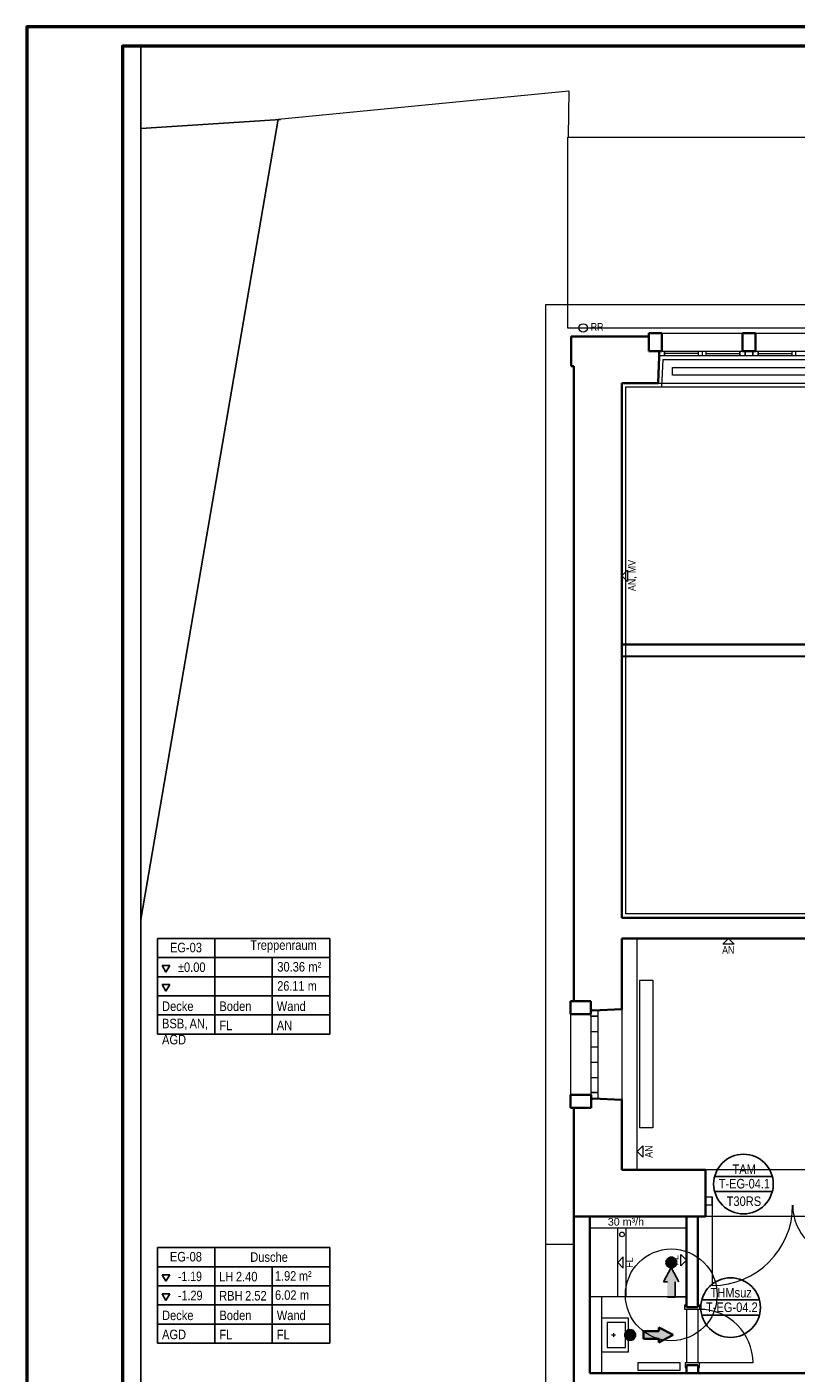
# Model space of a CAD drawing. Extents: x -357 to 533, y -64 to 530.
# Tile 8 of 135: x -357 to -156, y 178 to 530. Entities that reach past the tile are written whole.
import ezdxf
from ezdxf.lldxf.tags import DXFTag

# ---------------------------------------------------------------- set-up
doc = ezdxf.new("R2010")
doc.units = 0
doc.layers.get('0').update_dxf_attribs({"lineweight": 35})
for name, color, linetype, lineweight in [('5_EG-AUSBAU', 7, 'Continuous', 25), ('5_EG-BESTAND', 7, 'Continuous', 25), ('5_EG-HLSE', 7, 'Continuous', 25), ('5_EG-NEU', 7, 'Continuous', 25), ('5_EG-RAUM', 7, 'Continuous', 25), ('5_EG-TÜRSTEMPEL', 7, 'Continuous', 25), ('5_EG-WANDFLÄCHENMATERIAL', 7, 'Continuous', 25), ('PLAN_5-102A Grundriss EG', 7, 'Continuous', 25)]:
    doc.layers.add(name, color=color, linetype=linetype, lineweight=lineweight)
for name, color, linetype, lineweight, true_color in [('L_Abluft', 7, 'Continuous', 25, 0xffd600), ('L_Auslass', 7, 'Continuous', 35, 0xababab), ('L_Auslass-Shading', 7, 'Continuous', 35, 0xababab), ('L_Zuluft', 6, 'Continuous', 35, 0xff00ff), ('Rahmen', 7, 'Continuous', 35, 0x009900), ('X_Text', 2, 'Continuous', 35, 0xffff00)]:
    doc.layers.add(name, color=color, linetype=linetype, lineweight=lineweight, true_color=true_color)
doc.styles.get("Standard").update_dxf_attribs({"font": 'arial.ttf'})
tags = doc.linetypes.add('ALL_S14', pattern=[0.002, 0.001, -0.001]).pattern_tags.tags
tags[6:7] = [DXFTag(74, 4), DXFTag(75, 0), DXFTag(340, '0'), DXFTag(46, 1.0), DXFTag(50, 0.0), DXFTag(44, 0.0), DXFTag(45, 0.0)]
tags[4:5] = [DXFTag(74, 4), DXFTag(75, 0), DXFTag(340, '0'), DXFTag(46, 1.0), DXFTag(50, 0.0), DXFTag(44, 0.0), DXFTag(45, 0.0)]
tags = doc.linetypes.add('ALL_S17', pattern=[0.0005, 0, -0.0005]).pattern_tags.tags
tags[6:7] = [DXFTag(74, 4), DXFTag(75, 0), DXFTag(340, '0'), DXFTag(46, 1.0), DXFTag(50, 0.0), DXFTag(44, 0.0), DXFTag(45, 0.0)]
tags[4:5] = [DXFTag(74, 4), DXFTag(75, 0), DXFTag(340, '0'), DXFTag(46, 1.0), DXFTag(50, 0.0), DXFTag(44, 0.0), DXFTag(45, 0.0)]
tags = doc.linetypes.add('PUNKT2_S9', pattern=[0.0005, 0, -0.0005]).pattern_tags.tags
tags[6:7] = [DXFTag(74, 4), DXFTag(75, 0), DXFTag(340, '0'), DXFTag(46, 1.0), DXFTag(50, 0.0), DXFTag(44, 0.0), DXFTag(45, 0.0)]
tags[4:5] = [DXFTag(74, 4), DXFTag(75, 0), DXFTag(340, '0'), DXFTag(46, 1.0), DXFTag(50, 0.0), DXFTag(44, 0.0), DXFTag(45, 0.0)]
tags = doc.linetypes.add('VERDECKT2_S2', pattern=[0.0027, 0.002, -0.0007]).pattern_tags.tags
tags[6:7] = [DXFTag(74, 4), DXFTag(75, 0), DXFTag(340, '0'), DXFTag(46, 1.0), DXFTag(50, 0.0), DXFTag(44, 0.0), DXFTag(45, 0.0)]
tags[4:5] = [DXFTag(74, 4), DXFTag(75, 0), DXFTag(340, '0'), DXFTag(46, 1.0), DXFTag(50, 0.0), DXFTag(44, 0.0), DXFTag(45, 0.0)]

# ---------------------------------------------------------------- blocks, each defined once
blk = doc.blocks.new('Shading-A06HSW4ANL', base_point=(-199.28, 187.01))
at = {"layer": 'L_Auslass-Shading', "color": 254, "true_color": 0xefebdc}
for points in [[(-200.78, 188.2), (-200.45, 187.86), (-200.83, 187.86)], [(-200.83, 187.86), (-200.45, 187.86), (-200.78, 187.52)], [(-200.65, 188.52), (-200.42, 188.11), (-200.78, 188.2)], [(-200.78, 188.2), (-200.42, 188.11), (-200.45, 187.86)], [(-200.45, 187.86), (-200.42, 187.62), (-200.78, 187.52)], [(-200.78, 187.52), (-200.42, 187.62), (-200.65, 187.2)], [(-200.44, 188.8), (-200.32, 188.33), (-200.65, 188.52)], [(-200.65, 188.52), (-200.32, 188.33), (-200.42, 188.11)], [(-200.42, 187.62), (-200.32, 187.39), (-200.65, 187.2)], [(-200.65, 187.2), (-200.32, 187.39), (-200.44, 186.93)], [(-198.51, 187.86), (-200.48, 187.6), (-200.48, 188.12), (-200.51, 187.86)], [(-200.51, 187.86), (-200.49, 187.86), (-200.48, 188.12)], [(-200.48, 187.6), (-200.49, 187.86), (-200.51, 187.86)], [(-200.46, 188.12), (-200.48, 188.12), (-200.49, 187.86)], [(-200.49, 187.86), (-200.48, 187.6), (-200.46, 187.61)], [(-198.51, 187.86), (-200.48, 188.12), (-200.22, 188.57), (-200.38, 188.36)], [(-200.48, 188.12), (-200.46, 188.12), (-200.38, 188.36)], [(-198.51, 187.86), (-200.22, 187.16), (-200.48, 187.6), (-200.38, 187.36)], [(-200.38, 187.36), (-200.46, 187.61), (-200.48, 187.6)], [(-200.36, 188.35), (-200.38, 188.36), (-200.46, 188.12)], [(-200.46, 187.61), (-200.38, 187.36), (-200.36, 187.37)], [(-200.17, 189.01), (-200.17, 188.53), (-200.44, 188.8)], [(-200.44, 188.8), (-200.17, 188.53), (-200.32, 188.33)], [(-200.32, 187.39), (-200.17, 187.2), (-200.44, 186.93)], [(-200.44, 186.93), (-200.17, 187.2), (-200.17, 186.72)], [(-199.51, 187.86), (-200.36, 188.09), (-200.39, 187.86)], [(-199.51, 187.86), (-200.39, 187.86), (-200.36, 187.63)], [(-200.38, 188.36), (-200.36, 188.35), (-200.22, 188.57)], [(-200.22, 187.16), (-200.36, 187.37), (-200.38, 187.36)], [(-200.21, 188.56), (-200.22, 188.57), (-200.36, 188.35)], [(-199.51, 187.86), (-200.27, 188.3), (-200.36, 188.09)], [(-199.51, 187.86), (-200.36, 187.63), (-200.27, 187.42)], [(-200.36, 187.37), (-200.22, 187.16), (-200.21, 187.17)], [(-199.51, 187.86), (-200.13, 188.48), (-200.27, 188.3)], [(-199.51, 187.86), (-200.27, 187.42), (-200.13, 187.24)], [(-198.51, 187.86), (-200.22, 188.57), (-199.77, 188.83), (-200.01, 188.73)], [(-200.22, 188.57), (-200.21, 188.56), (-200.01, 188.73)], [(-198.51, 187.86), (-199.77, 186.9), (-200.22, 187.16), (-200.01, 187)], [(-200.01, 187), (-200.21, 187.17), (-200.22, 187.16)], [(-200, 188.71), (-200.01, 188.73), (-200.21, 188.56)], [(-200.21, 187.17), (-200.01, 187), (-200, 187.01)], [(-199.85, 189.14), (-199.98, 188.68), (-200.17, 189.01)], [(-200.17, 189.01), (-199.98, 188.68), (-200.17, 188.53)], [(-200.17, 187.2), (-199.98, 187.05), (-200.17, 186.72)], [(-200.17, 186.72), (-199.98, 187.05), (-199.85, 186.59)], [(-199.51, 187.86), (-199.95, 188.62), (-200.13, 188.48)], [(-199.51, 187.86), (-200.13, 187.24), (-199.95, 187.1)], [(-200.01, 188.73), (-200, 188.71), (-199.77, 188.83)], [(-199.77, 186.9), (-200, 187.01), (-200.01, 187)], [(-199.76, 188.81), (-199.77, 188.83), (-200, 188.71)], [(-200, 187.01), (-199.77, 186.9), (-199.76, 186.91)], [(-199.85, 189.14), (-199.75, 188.77), (-199.98, 188.68)], [(-199.98, 187.05), (-199.75, 186.95), (-199.85, 186.59)], [(-199.51, 187.86), (-199.74, 188.71), (-199.95, 188.62)], [(-199.51, 187.86), (-199.95, 187.1), (-199.74, 187.01)], [(-199.51, 189.18), (-199.75, 188.77), (-199.85, 189.14)], [(-199.85, 186.59), (-199.75, 186.95), (-199.51, 186.54)], [(-198.51, 187.86), (-199.77, 188.83), (-199.25, 188.83), (-199.51, 188.86)], [(-199.77, 188.83), (-199.76, 188.81), (-199.51, 188.86)], [(-198.51, 187.86), (-199.25, 186.9), (-199.77, 186.9), (-199.51, 186.86)], [(-199.51, 186.86), (-199.76, 186.91), (-199.77, 186.9)], [(-199.51, 188.85), (-199.51, 188.86), (-199.76, 188.81)], [(-199.76, 186.91), (-199.51, 186.86), (-199.51, 186.88)], [(-199.51, 189.18), (-199.51, 188.8), (-199.75, 188.77)], [(-199.75, 186.95), (-199.51, 186.92), (-199.51, 186.54)], [(-199.51, 187.86), (-199.51, 188.74), (-199.74, 188.71)], [(-199.51, 187.86), (-199.74, 187.01), (-199.51, 186.98)], [(-199.27, 188.77), (-199.51, 188.8), (-199.51, 189.18)], [(-199.17, 189.14), (-199.27, 188.77), (-199.51, 189.18)], [(-199.26, 188.81), (-199.51, 188.86), (-199.51, 188.85)], [(-199.51, 188.86), (-199.26, 188.81), (-199.25, 188.83)], [(-199.51, 187.86), (-199.28, 188.71), (-199.51, 188.74)], [(-199.51, 187.86), (-199.07, 188.62), (-199.28, 188.71)], [(-199.51, 187.86), (-198.89, 188.48), (-199.07, 188.62)], [(-199.51, 187.86), (-198.75, 188.3), (-198.89, 188.48)], [(-199.51, 187.86), (-198.66, 188.09), (-198.75, 188.3)], [(-199.51, 187.86), (-198.63, 187.86), (-198.66, 188.09)], [(-199.51, 187.86), (-198.66, 187.63), (-198.63, 187.86)], [(-199.51, 187.86), (-198.75, 187.42), (-198.66, 187.63)], [(-199.51, 187.86), (-198.89, 187.24), (-198.75, 187.42)], [(-199.51, 187.86), (-199.07, 187.1), (-198.89, 187.24)], [(-199.51, 187.86), (-199.28, 187.01), (-199.07, 187.1)], [(-199.51, 187.86), (-199.51, 186.98), (-199.28, 187.01)], [(-199.51, 186.92), (-199.27, 186.95), (-199.17, 186.59)], [(-199.51, 186.54), (-199.51, 186.92), (-199.17, 186.59)], [(-199.25, 186.9), (-199.26, 186.91), (-199.51, 186.88)], [(-199.25, 186.9), (-199.51, 186.88), (-199.51, 186.86)], [(-199.04, 188.68), (-199.27, 188.77), (-199.17, 189.14)], [(-199.17, 186.59), (-199.27, 186.95), (-199.04, 187.05)], [(-199.02, 188.71), (-199.25, 188.83), (-199.26, 188.81)], [(-199.26, 186.91), (-199.25, 186.9), (-199.02, 187.01)], [(-198.51, 187.86), (-199.25, 188.83), (-198.8, 188.57), (-199.01, 188.73)], [(-199.25, 188.83), (-199.02, 188.71), (-199.01, 188.73)], [(-198.51, 187.86), (-198.8, 187.16), (-199.25, 186.9), (-199.01, 187)], [(-199.01, 187), (-199.02, 187.01), (-199.25, 186.9)], [(-198.85, 189.01), (-199.04, 188.68), (-199.17, 189.14)], [(-199.17, 186.59), (-199.04, 187.05), (-198.85, 186.72)], [(-198.85, 188.53), (-199.04, 188.68), (-198.85, 189.01)], [(-198.85, 186.72), (-199.04, 187.05), (-198.85, 187.2)], [(-198.81, 188.56), (-199.01, 188.73), (-199.02, 188.71)], [(-199.02, 187.01), (-199.01, 187), (-198.81, 187.17)], [(-199.01, 188.73), (-198.81, 188.56), (-198.8, 188.57)], [(-198.8, 187.16), (-198.81, 187.17), (-199.01, 187)], [(-198.58, 188.8), (-198.85, 188.53), (-198.85, 189.01)], [(-198.7, 188.33), (-198.85, 188.53), (-198.58, 188.8)], [(-198.58, 186.93), (-198.85, 187.2), (-198.7, 187.39)], [(-198.85, 186.72), (-198.85, 187.2), (-198.58, 186.93)], [(-198.66, 188.35), (-198.8, 188.57), (-198.81, 188.56)], [(-198.81, 187.17), (-198.8, 187.16), (-198.66, 187.37)], [(-198.51, 187.86), (-198.8, 188.57), (-198.54, 188.12), (-198.64, 188.36)], [(-198.8, 188.57), (-198.66, 188.35), (-198.64, 188.36)], [(-198.51, 187.86), (-198.54, 187.6), (-198.8, 187.16), (-198.64, 187.36)], [(-198.64, 187.36), (-198.66, 187.37), (-198.8, 187.16)], [(-198.37, 188.52), (-198.7, 188.33), (-198.58, 188.8)], [(-198.6, 188.11), (-198.7, 188.33), (-198.37, 188.52)], [(-198.37, 187.2), (-198.7, 187.39), (-198.6, 187.62)], [(-198.58, 186.93), (-198.7, 187.39), (-198.37, 187.2)], [(-198.56, 188.12), (-198.64, 188.36), (-198.66, 188.35)], [(-198.66, 187.37), (-198.64, 187.36), (-198.56, 187.61)], [(-198.64, 188.36), (-198.56, 188.12), (-198.54, 188.12)], [(-198.54, 187.6), (-198.56, 187.61), (-198.64, 187.36)], [(-198.23, 188.2), (-198.6, 188.11), (-198.37, 188.52)], [(-198.57, 187.86), (-198.6, 188.11), (-198.23, 188.2)], [(-198.23, 187.52), (-198.6, 187.62), (-198.57, 187.86)], [(-198.37, 187.2), (-198.6, 187.62), (-198.23, 187.52)], [(-198.19, 187.86), (-198.57, 187.86), (-198.23, 188.2)], [(-198.23, 187.52), (-198.57, 187.86), (-198.19, 187.86)], [(-198.53, 187.86), (-198.54, 188.12), (-198.56, 188.12)], [(-198.56, 187.61), (-198.54, 187.6), (-198.53, 187.86)], [(-198.54, 188.12), (-198.53, 187.86), (-198.51, 187.86)], [(-198.54, 187.6), (-198.51, 187.86), (-198.53, 187.86)]]:
    blk.add_solid(points, dxfattribs=at)
at = {"layer": 'L_Auslass-Shading', "color": 9, "true_color": 0xcfccbf}
for points in [[(-200.39, 187.86), (-200.36, 188.09), (-200.57, 187.86), (-200.53, 188.14)], [(-200.36, 187.63), (-200.39, 187.86), (-200.53, 187.59), (-200.57, 187.86)], [(-200.36, 188.09), (-200.27, 188.3), (-200.53, 188.14), (-200.42, 188.39)], [(-200.27, 187.42), (-200.36, 187.63), (-200.42, 187.33), (-200.53, 187.59)], [(-200.27, 188.3), (-200.13, 188.48), (-200.42, 188.39), (-200.26, 188.61)], [(-200.13, 187.24), (-200.27, 187.42), (-200.26, 187.12), (-200.42, 187.33)], [(-200.13, 188.48), (-199.95, 188.62), (-200.26, 188.61), (-200.04, 188.78)], [(-199.95, 187.1), (-200.13, 187.24), (-200.04, 186.95), (-200.26, 187.12)], [(-199.95, 188.62), (-199.74, 188.71), (-200.04, 188.78), (-199.78, 188.88)], [(-199.74, 187.01), (-199.95, 187.1), (-199.78, 186.84), (-200.04, 186.95)], [(-199.74, 188.71), (-199.51, 188.74), (-199.78, 188.88), (-199.51, 188.92)], [(-199.51, 186.98), (-199.74, 187.01), (-199.51, 186.81), (-199.78, 186.84)], [(-199.51, 188.74), (-199.28, 188.71), (-199.51, 188.92), (-199.24, 188.88)], [(-199.28, 187.01), (-199.51, 186.98), (-199.24, 186.84), (-199.51, 186.81)], [(-199.28, 188.71), (-199.07, 188.62), (-199.24, 188.88), (-198.98, 188.78)], [(-199.07, 187.1), (-199.28, 187.01), (-198.98, 186.95), (-199.24, 186.84)], [(-199.07, 188.62), (-198.89, 188.48), (-198.98, 188.78), (-198.76, 188.61)], [(-198.89, 187.24), (-199.07, 187.1), (-198.76, 187.12), (-198.98, 186.95)], [(-198.89, 188.48), (-198.75, 188.3), (-198.76, 188.61), (-198.6, 188.39)], [(-198.75, 187.42), (-198.89, 187.24), (-198.6, 187.33), (-198.76, 187.12)], [(-198.75, 188.3), (-198.66, 188.09), (-198.6, 188.39), (-198.49, 188.14)], [(-198.66, 187.63), (-198.75, 187.42), (-198.49, 187.59), (-198.6, 187.33)], [(-198.66, 188.09), (-198.63, 187.86), (-198.49, 188.14), (-198.45, 187.86)], [(-198.63, 187.86), (-198.66, 187.63), (-198.45, 187.86), (-198.49, 187.59)]]:
    blk.add_solid(points, dxfattribs=at)
at = {"layer": 'L_Auslass-Shading', "color": 254, "true_color": 0xcccccc}
for points in [[(-199.51, 187.86), (-199.51, 187.98), (-199.63, 187.86)], [(-199.51, 187.86), (-199.63, 187.86), (-199.51, 187.74)], [(-199.51, 187.86), (-199.39, 187.86), (-199.51, 187.98)], [(-199.51, 187.86), (-199.51, 187.74), (-199.39, 187.86)]]:
    blk.add_solid(points, dxfattribs=at)
blk = doc.blocks.new('Shading-A06HSW4CNL', base_point=(-188.76, 206.82))
at = {"layer": 'L_Auslass-Shading', "color": 254, "true_color": 0xefebdc}
for points in [[(-189.42, 207.96), (-189.38, 207.44), (-189.69, 207.75)], [(-189.1, 208.1), (-189.2, 207.58), (-189.42, 207.96)], [(-189.42, 207.96), (-189.2, 207.58), (-189.38, 207.44)], [(-189.1, 208.1), (-188.98, 207.67), (-189.2, 207.58)], [(-188.76, 208.14), (-188.76, 207.7), (-189.1, 208.1)], [(-188.76, 207.7), (-188.98, 207.67), (-189.1, 208.1)], [(-188.41, 208.1), (-188.53, 207.67), (-188.76, 208.14)], [(-188.53, 207.67), (-188.76, 207.7), (-188.76, 208.14)], [(-188.32, 207.58), (-188.53, 207.67), (-188.41, 208.1)], [(-188.1, 207.96), (-188.32, 207.58), (-188.41, 208.1)], [(-188.13, 207.44), (-188.32, 207.58), (-188.1, 207.96)], [(-187.82, 207.75), (-188.13, 207.44), (-188.1, 207.96)], [(-190.03, 207.16), (-189.64, 206.82), (-190.08, 206.82)], [(-190.08, 206.82), (-189.64, 206.82), (-190.03, 206.48)], [(-189.9, 207.48), (-189.61, 207.05), (-190.03, 207.16)], [(-190.03, 207.16), (-189.61, 207.05), (-189.64, 206.82)], [(-189.64, 206.82), (-189.61, 206.59), (-190.03, 206.48)], [(-190.03, 206.48), (-189.61, 206.59), (-189.9, 206.16)], [(-189.69, 207.75), (-189.52, 207.26), (-189.9, 207.48)], [(-189.9, 207.48), (-189.52, 207.26), (-189.61, 207.05)], [(-189.61, 206.59), (-189.52, 206.38), (-189.9, 206.16)], [(-189.9, 206.16), (-189.52, 206.38), (-189.69, 205.89)], [(-189.69, 207.75), (-189.38, 207.44), (-189.52, 207.26)], [(-189.52, 206.38), (-189.38, 206.2), (-189.69, 205.89)], [(-189.69, 205.89), (-189.38, 206.2), (-189.42, 205.68)], [(-188.76, 206.82), (-189.33, 207.15), (-189.42, 206.82)], [(-188.76, 206.82), (-189.42, 206.82), (-189.33, 206.49)], [(-189.38, 206.2), (-189.2, 206.06), (-189.42, 205.68)], [(-189.42, 205.68), (-189.2, 206.06), (-189.1, 205.55)], [(-188.76, 206.82), (-189.09, 207.39), (-189.33, 207.15)], [(-188.76, 206.82), (-189.33, 206.49), (-189.09, 206.25)], [(-189.2, 206.06), (-188.98, 205.97), (-189.1, 205.55)], [(-189.1, 205.55), (-188.98, 205.97), (-188.76, 205.5)], [(-188.76, 206.82), (-188.76, 207.48), (-189.09, 207.39)], [(-188.76, 206.82), (-189.09, 206.25), (-188.76, 206.16)], [(-188.98, 205.97), (-188.76, 205.94), (-188.76, 205.5)], [(-188.76, 206.82), (-188.43, 207.39), (-188.76, 207.48)], [(-188.76, 206.82), (-188.18, 207.15), (-188.43, 207.39)], [(-188.76, 206.82), (-188.1, 206.82), (-188.18, 207.15)], [(-188.76, 206.82), (-188.18, 206.49), (-188.1, 206.82)], [(-188.76, 206.82), (-188.43, 206.25), (-188.18, 206.49)], [(-188.76, 206.82), (-188.76, 206.16), (-188.43, 206.25)], [(-188.76, 205.5), (-188.76, 205.94), (-188.53, 205.97)], [(-188.76, 205.5), (-188.53, 205.97), (-188.41, 205.55)], [(-188.41, 205.55), (-188.53, 205.97), (-188.32, 206.06)], [(-188.41, 205.55), (-188.32, 206.06), (-188.1, 205.68)], [(-188.1, 205.68), (-188.32, 206.06), (-188.13, 206.2)], [(-187.99, 207.26), (-188.13, 207.44), (-187.82, 207.75)], [(-187.82, 205.89), (-188.13, 206.2), (-187.99, 206.38)], [(-188.1, 205.68), (-188.13, 206.2), (-187.82, 205.89)], [(-187.61, 207.48), (-187.99, 207.26), (-187.82, 207.75)], [(-187.91, 207.05), (-187.99, 207.26), (-187.61, 207.48)], [(-187.61, 206.16), (-187.99, 206.38), (-187.91, 206.59)], [(-187.82, 205.89), (-187.99, 206.38), (-187.61, 206.16)], [(-187.48, 207.16), (-187.91, 207.05), (-187.61, 207.48)], [(-187.88, 206.82), (-187.91, 207.05), (-187.48, 207.16)], [(-187.48, 206.48), (-187.91, 206.59), (-187.88, 206.82)], [(-187.61, 206.16), (-187.91, 206.59), (-187.48, 206.48)], [(-187.44, 206.82), (-187.88, 206.82), (-187.48, 207.16)], [(-187.48, 206.48), (-187.88, 206.82), (-187.44, 206.82)]]:
    blk.add_solid(points, dxfattribs=at)
at = {"layer": 'L_Auslass-Shading', "color": 254, "true_color": 0xcccccc}
for points in [[(-188.76, 206.82), (-188.76, 206.94), (-188.88, 206.82)], [(-188.76, 206.82), (-188.88, 206.82), (-188.76, 206.7)], [(-188.76, 206.82), (-188.64, 206.82), (-188.76, 206.94)], [(-188.76, 206.82), (-188.76, 206.7), (-188.64, 206.82)]]:
    blk.add_solid(points, dxfattribs=at)
blk = doc.blocks.new('Referenz-A06HSW74NL', base_point=(-327.48, -41.15))
at = {"layer": '5_EG-AUSBAU', "color": 0, "lineweight": 13}
for p, q in [((-190.95, 443.07), (-191.28, 435.93)), ((-190.95, 443.07), (-145.95, 443.08)), ((-200.68, 435.93), (-191.28, 435.93)), ((-200.68, 298.04), (-200.68, 435.93)), ((-191.28, 435.93), (-145.31, 435.93)), ((-124.12, 298.04), (-200.68, 298.04))]:
    blk.add_line(p, q, dxfattribs=at)
at = {"layer": '5_EG-BESTAND', "color": 0, "linetype": 'PUNKT2_S9', "lineweight": 13, "ltscale": 0.13}
for p, q in [((-291.55, 505.98), (-215.51, 513.41)), ((-215.51, 513.41), (-215.69, 501.46)), ((-215.77, 501.3), (-101.85, 501.3)), ((-215.77, 451.3), (-215.77, 501.3)), ((-221.52, 457.47), (175.09, 457.47)), ((-221.52, 211.54), (-221.52, 457.47)), ((-101.85, 451.3), (-215.77, 451.3)), ((-192.23, 436.93), (-144.38, 436.93)), ((-142.02, 231.08), (-179.77, 231.08)), ((-221.52, 11.49), (-221.52, 218.82)), ((-142.02, 218.82), (-179.77, 218.82)), ((-214.24, 211.54), (-221.52, 211.54))]:
    blk.add_line(p, q, dxfattribs=at)
at = {"layer": '5_EG-BESTAND', "color": 0, "lineweight": -2}
for p, q in [((-327.48, 296.58), (-291.55, 505.98)), ((-290.94, 505.9), (-327.48, 503.5))]:
    blk.add_line(p, q, dxfattribs=at)
at = {"layer": '5_EG-BESTAND', "color": 0, "lineweight": 35}
for p, q in [((-214.91, 441.32), (-214.91, 449.14)), ((-214.91, 449.14), (-194.61, 449.14)), ((-194.61, 449.97), (-191.21, 449.97)), ((-194.61, 445.23), (-194.61, 449.97)), ((-194.61, 449.14), (-194.61, 445.23)), ((-191.21, 449.97), (-191.21, 445.23)), ((-170.17, 449.96), (-166.77, 449.96)), ((-170.17, 445.23), (-170.17, 449.96)), ((-166.77, 449.96), (-166.77, 445.23)), ((-191.21, 445.23), (-194.61, 445.23)), ((-194.61, 445.23), (-191.91, 445.23)), ((-191.91, 443.89), (-192.23, 436.97)), ((-191.91, 445.23), (-191.91, 443.89)), ((-166.77, 445.23), (-170.17, 445.23)), ((-214.24, 441.32), (-214.91, 441.32)), ((-214.24, 275.16), (-214.24, 441.32)), ((-192.23, 436.93), (-201.68, 436.93)), ((-201.68, 436.93), (-201.68, 297.04)), ((-192.23, 436.97), (-192.23, 436.93)), ((-201.68, 297.04), (-93.22, 297.03)), ((-93.22, 291.6), (-201.68, 291.6)), ((-201.68, 291.6), (-201.68, 273.12)), ((-215.08, 271.76), (-215.08, 275.16)), ((-215.08, 275.16), (-209.76, 275.16)), ((-209.76, 275.16), (-214.24, 275.16)), ((-209.76, 275.16), (-209.76, 271.76)), ((-209.76, 272.8), (-209.76, 275.16)), ((-209.76, 271.76), (-215.08, 271.76)), ((-209.26, 272.83), (-209.76, 272.8)), ((-201.68, 273.12), (-209.26, 272.78)), ((-209.26, 272.78), (-209.26, 272.83)), ((-215.08, 247.32), (-215.08, 250.72)), ((-215.08, 250.72), (-209.75, 250.72)), ((-209.75, 250.72), (-209.75, 247.32)), ((-209.75, 247.32), (-215.08, 247.32)), ((-214.24, 218.82), (-214.24, 247.32)), ((-214.24, 247.32), (-209.75, 247.32)), ((-209.75, 247.32), (-209.75, 249.67)), ((-209.75, 249.67), (-209.25, 249.65)), ((-209.25, 249.65), (-209.25, 249.7)), ((-209.25, 249.7), (-201.68, 249.35)), ((-201.68, 249.35), (-201.68, 231.08)), ((-201.68, 231.08), (-179.78, 231.08)), ((-179.78, 231.08), (-179.78, 218.82)), ((-179.78, 218.82), (-214.24, 218.82)), ((-214.23, 218.82), (-214.24, 18.17)), ((-210.02, 218.82), (-214.23, 218.82)), ((-210.02, 177.89), (-210.02, 218.82)), ((-137.4, 177.89), (-210.02, 177.89))]:
    blk.add_line(p, q, dxfattribs=at)
at = {"layer": '5_EG-BESTAND', "color": 0, "lineweight": 13}
for p, q in [((-191.21, 445.23), (-191.21, 449.97)), ((-191.21, 449.97), (-190.86, 449.97)), ((-190.86, 449.97), (-146.11, 449.97)), ((-191.87, 445.23), (-191.21, 445.23)), ((-215.08, 271.76), (-215.08, 250.72)), ((-201.68, 273.12), (-201.68, 249.3))]:
    blk.add_line(p, q, dxfattribs=at)
at = {"layer": '5_EG-BESTAND', "color": 0, "linetype": 'ALL_S14', "lineweight": 13, "ltscale": 0.13}
for p, q in [((-201.68, 368.43), (1.95, 368.43)), ((-201.68, 365.53), (1.95, 365.53))]:
    blk.add_line(p, q, dxfattribs=at)
at = {"layer": '5_EG-BESTAND', "color": 0, "linetype": 'ALL_S17', "lineweight": 13, "ltscale": 0.13}
blk.add_circle((-188.75, 198.36), 12, dxfattribs=at)
at = {"layer": '5_EG-HLSE', "color": 0, "linetype": 'ALL_S14', "lineweight": 13, "ltscale": 0.13}
for p, q in [((-188.47, 438.96), (-188.47, 440.96)), ((-188.47, 440.96), (-148.47, 440.96)), ((-148.47, 438.96), (-188.47, 438.96))]:
    blk.add_line(p, q, dxfattribs=at)
at = {"layer": '5_EG-HLSE', "color": 0, "lineweight": 13}
for p, q in [((-197.07, 280.66), (-197.07, 242.02)), ((-197.07, 280.66), (-193.61, 280.66)), ((-193.61, 280.66), (-193.61, 242.02)), ((-193.61, 242.02), (-197.07, 242.02)), ((-202.77, 197.82), (-202.77, 215.82)), ((-200.57, 197.82), (-200.57, 215.82)), ((-184.77, 215.82), (-188.83, 215.82)), ((-184.77, 197.82), (-184.77, 215.82)), ((-184.77, 197.82), (-202.77, 197.82)), ((-187.77, 197.82), (-184.77, 197.82)), ((-207.02, 192.36), (-200.02, 192.36)), ((-200.72, 191.1), (-205.52, 191.1)), ((-205.52, 191.1), (-205.52, 184.61)), ((-200.72, 184.61), (-200.72, 191.1)), ((-200.02, 192.36), (-200.02, 183.36)), ((-204.38, 187.86), (-203.38, 187.86)), ((-203.88, 188.36), (-203.88, 187.36)), ((-200.02, 183.36), (-207.02, 183.36)), ((-205.52, 184.61), (-200.72, 184.61)), ((-197.51, 180.69), (-186.47, 180.69)), ((-197.51, 180.69), (-197.51, 178.69)), ((-186.47, 178.69), (-186.47, 180.69)), ((-197.51, 178.69), (-186.47, 178.69))]:
    blk.add_line(p, q, dxfattribs=at)
blk.add_circle((-211.79, 451.34), 1.1, dxfattribs=at)
at = {"layer": '5_EG-HLSE', "color": 0, "linetype": 'PUNKT2_S9', "lineweight": 13, "ltscale": 0.13}
blk.add_ellipse((-201.63, 214.17), major_axis=(0.606, 0), ratio=0.996667, dxfattribs=at)
at = {"layer": '5_EG-NEU', "color": 0, "lineweight": 13}
for p, q in [((-191.91, 444.07), (-191.91, 445.23)), ((-191.91, 445.23), (-190.51, 445.23)), ((-190.51, 444.07), (-191.91, 444.07)), ((-190.51, 444.07), (-190.51, 445.23)), ((-190.51, 445.23), (-170.87, 445.23)), ((-190.51, 445.23), (-190.51, 444.07)), ((-181.69, 444.64), (-190.51, 444.65)), ((-170.87, 444.07), (-190.51, 444.07)), ((-181.69, 445.22), (-181.69, 444.06)), ((-180.69, 445.23), (-180.69, 444.07)), ((-179.7, 445.24), (-179.69, 444.08)), ((-179.69, 444.66), (-170.87, 444.65)), ((-170.87, 445.23), (-170.87, 444.07)), ((-170.87, 445.23), (-169.47, 445.23)), ((-170.87, 444.07), (-170.87, 445.23)), ((-169.47, 444.07), (-170.87, 444.07)), ((-169.47, 445.23), (-169.47, 444.07)), ((-169.47, 445.23), (-167.47, 445.23)), ((-169.47, 444.07), (-169.47, 445.23)), ((-167.47, 444.07), (-169.47, 444.07)), ((-167.47, 444.07), (-167.47, 445.23)), ((-167.47, 445.23), (-166.07, 445.23)), ((-167.47, 445.23), (-167.47, 444.07)), ((-166.07, 444.07), (-167.47, 444.07)), ((-166.07, 444.08), (-166.07, 445.24)), ((-166.07, 445.24), (-146.43, 445.24)), ((-166.07, 445.23), (-166.07, 444.07)), ((-166.07, 444.65), (-157.25, 444.65)), ((-146.43, 444.08), (-166.07, 444.08)), ((-157.25, 445.24), (-157.25, 444.08)), ((-156.25, 445.24), (-156.25, 444.08)), ((-197.67, 231.08), (-197.67, 291.6)), ((-209.76, 271.27), (-209.76, 272.8)), ((-209.76, 272.8), (-207.99, 272.8)), ((-207.99, 271.27), (-209.76, 271.27)), ((-209.75, 251.27), (-209.75, 271.27)), ((-209.75, 271.27), (-207.99, 271.27)), ((-207.99, 272.8), (-207.99, 271.27)), ((-207.99, 271.27), (-207.99, 251.27)), ((-209.75, 267.27), (-207.99, 267.27)), ((-209.75, 263.27), (-207.99, 263.27)), ((-209.75, 259.27), (-207.99, 259.27)), ((-209.75, 255.27), (-207.99, 255.27)), ((-209.75, 249.73), (-209.75, 251.27)), ((-209.75, 251.27), (-207.99, 251.27)), ((-209.75, 251.27), (-207.99, 251.27)), ((-207.99, 251.27), (-209.75, 251.27)), ((-207.99, 251.27), (-207.99, 249.73)), ((-207.99, 249.73), (-209.75, 249.73)), ((-179.78, 223.97), (-178.03, 223.97)), ((-179.78, 221.82), (-179.78, 223.97)), ((-178.03, 221.82), (-178.03, 223.97)), ((-178.03, 223.97), (-178.03, 221.82)), ((-178.03, 221.82), (-179.78, 221.82)), ((-178.03, 221.82), (-178.03, 200.82)), ((-184.77, 215.82), (-210.02, 215.82)), ((-202.77, 197.82), (-202.77, 215.82)), ((-202.77, 197.82), (-210.02, 197.82)), ((-207.02, 197.82), (-207.02, 177.89)), ((-185.18, 194.57), (-185.18, 195.77)), ((-185.18, 195.77), (-184.78, 195.77)), ((-181.38, 194.57), (-185.18, 194.57)), ((-184.78, 195.77), (-184.78, 195.17)), ((-184.78, 195.17), (-181.78, 195.17)), ((-181.78, 195.17), (-181.78, 195.77)), ((-181.78, 195.77), (-181.38, 195.77)), ((-181.38, 195.77), (-181.38, 194.57)), ((-181.37, 180.57), (-185.17, 180.57)), ((-185.17, 180.57), (-185.17, 179.37)), ((-184.77, 179.37), (-184.77, 179.97)), ((-184.77, 179.97), (-181.77, 179.97)), ((-181.77, 179.97), (-181.77, 179.37)), ((-167.4, 180.57), (-181.4, 180.57)), ((-181.37, 179.37), (-181.37, 180.57)), ((-185.17, 179.37), (-184.77, 179.37)), ((-181.77, 179.37), (-181.37, 179.37))]:
    blk.add_line(p, q, dxfattribs=at)
at = {"layer": '5_EG-NEU', "color": 0, "linetype": 'ALL_S14', "lineweight": 13, "ltscale": 0.13}
for p, q in [((-2.04, 368.63), (-201.68, 368.63)), ((-2.04, 365.33), (-201.68, 365.33))]:
    blk.add_line(p, q, dxfattribs=at)
at = {"layer": '5_EG-NEU', "color": 0, "lineweight": 18}
blk.add_line((-208.87, 251.27), (-208.49, 251.27), dxfattribs=at)
at = {"layer": '5_EG-NEU', "color": 0, "lineweight": 35}
for p, q in [((-184.77, 218.82), (-184.77, 195.17)), ((-181.78, 195.17), (-181.78, 218.82)), ((-184.78, 195.17), (-181.78, 195.17)), ((-184.77, 179.97), (-184.77, 177.89)), ((-184.77, 179.97), (-181.78, 179.97)), ((-181.77, 179.97), (-181.77, 177.89))]:
    blk.add_line(p, q, dxfattribs=at)
at = {"layer": '5_EG-NEU', "color": 0, "linetype": 'PUNKT2_S9', "lineweight": 13, "ltscale": 0.13}
for p, q in [((-184.78, 194.57), (-184.78, 180.57)), ((-181.78, 194.57), (-181.78, 180.57))]:
    blk.add_line(p, q, dxfattribs=at)
at = {"layer": '5_EG-NEU', "color": 0, "lineweight": 13}
for centre, major_axis, end_param in [((-178.03, 221.82), (0, -21), 1.570796), ((-181.39, 180.57), (14, 0), 1.570078)]:
    blk.add_ellipse(centre, major_axis=major_axis, ratio=1, start_param=0, end_param=end_param, dxfattribs=at)
at = {"layer": '5_EG-NEU', "color": 0, "linetype": 'VERDECKT2_S2', "lineweight": 18, "ltscale": 0.18}
blk.add_ellipse((-143.78, 221.82), major_axis=(-13.24, 0), ratio=1, start_param=0, end_param=1.570796, dxfattribs=at)
at = {"layer": '5_EG-RAUM', "color": 0, "lineweight": -2}
for p, q in [((-323.13, 286.6), (-323.13, 291.6)), ((-323.13, 291.6), (-308.13, 291.6)), ((-308.13, 291.6), (-308.13, 286.6)), ((-308.13, 291.6), (-278.03, 291.6)), ((-278.03, 266.6), (-278.03, 291.6)), ((-323.13, 266.6), (-323.13, 286.6)), ((-308.13, 286.6), (-323.13, 286.6)), ((-308.13, 266.6), (-308.13, 286.6)), ((-308.13, 286.6), (-278.03, 286.6)), ((-293.13, 266.6), (-293.13, 286.6)), ((-320.9, 282.79), (-321.9, 284.52)), ((-321.9, 284.52), (-319.9, 284.52)), ((-320.9, 282.79), (-319.9, 284.52)), ((-278.03, 281.6), (-323.13, 281.6)), ((-320.9, 277.79), (-321.9, 279.52)), ((-321.9, 279.52), (-319.9, 279.52)), ((-320.9, 277.79), (-319.9, 279.52)), ((-278.03, 276.6), (-323.13, 276.6)), ((-278.03, 271.6), (-323.13, 271.6)), ((-278.03, 266.6), (-323.13, 266.6)), ((-323.13, 205.71), (-323.13, 210.71)), ((-323.13, 210.71), (-308.13, 210.71)), ((-308.13, 210.71), (-278.03, 210.71)), ((-308.13, 205.71), (-308.13, 210.71)), ((-278.03, 185.71), (-278.03, 210.71)), ((-323.13, 185.71), (-323.13, 205.71)), ((-308.13, 205.71), (-323.13, 205.71)), ((-308.13, 185.71), (-308.13, 205.71)), ((-308.13, 205.71), (-278.03, 205.71)), ((-293.13, 185.71), (-293.13, 205.71)), ((-320.9, 201.9), (-321.9, 203.63)), ((-321.9, 203.63), (-319.9, 203.63)), ((-320.9, 201.9), (-319.9, 203.63)), ((-278.03, 200.71), (-323.13, 200.71)), ((-320.9, 196.9), (-321.9, 198.63)), ((-321.9, 198.63), (-319.9, 198.63)), ((-320.9, 196.9), (-319.9, 198.63)), ((-278.03, 195.71), (-323.13, 195.71)), ((-278.03, 190.71), (-323.13, 190.71)), ((-278.03, 185.71), (-323.13, 185.71))]:
    blk.add_line(p, q, dxfattribs=at)
at = {"layer": '5_EG-TÜRSTEMPEL', "color": 0, "lineweight": -2}
for p, q in [((-169.88, 229.36), (-177.42, 229.36)), ((-169.88, 229.36), (-162.35, 229.36)), ((-169.88, 225.36), (-177.42, 225.36)), ((-169.88, 225.36), (-162.35, 225.36)), ((-173.24, 197.03), (-180.78, 197.03)), ((-173.24, 197.03), (-165.7, 197.03)), ((-173.24, 193.03), (-180.78, 193.03)), ((-173.24, 193.03), (-165.7, 193.03))]:
    blk.add_line(p, q, dxfattribs=at)
for centre in [(-169.88, 227.36), (-173.24, 195.03)]:
    blk.add_circle(centre, 7.8, dxfattribs=at)
at = {"layer": '5_EG-WANDFLÄCHENMATERIAL', "color": 0, "lineweight": 18}
for p, q in [((-201.68, 386.51), (-200.21, 387.98)), ((-200.21, 387.98), (-200.21, 385.04)), ((-201.68, 386.51), (-200.21, 385.04)), ((-173.79, 291.61), (-175.26, 290.14)), ((-172.32, 290.14), (-175.26, 290.14)), ((-173.79, 291.61), (-172.32, 290.14)), ((-197.67, 235.9), (-196.2, 237.37)), ((-196.2, 237.37), (-196.2, 234.43)), ((-197.67, 235.9), (-196.2, 234.43)), ((-202.77, 206.81), (-201.3, 208.29)), ((-201.3, 205.34), (-201.3, 208.29)), ((-186.24, 205.95), (-186.24, 208.89)), ((-184.77, 207.42), (-186.24, 208.89)), ((-202.77, 206.81), (-201.3, 205.34)), ((-184.77, 207.42), (-186.24, 205.95))]:
    blk.add_line(p, q, dxfattribs=at)
at = {"layer": 'PLAN_5-102A Grundriss EG', "color": 0, "lineweight": -2}
blk.add_line((-327.48, 525.11), (-327.48, -41.15), dxfattribs=at)
at = {"layer": '5_EG-HLSE', "color": 0, "lineweight": 18, "insert": (-209.84, 452.63), "char_height": 2, "attachment_point": 1}
blk.add_mtext('{\\W0.83;\\fArial;RR}', dxfattribs=at)
at = {"layer": '5_EG-RAUM', "color": 0, "lineweight": -2, "char_height": 2.5, "attachment_point": 1}
for s, insert in [('{\\W0.83;\\fArial;EG-03}', (-319.84, 290.48)), ('{\\W0.83;\\fArial;Treppenraum}', (-298.83, 291.13)), ('{\\W0.83;\\fArial;±0.00}', (-317.76, 285.34)), ('{\\W0.83;\\fArial;30.36}', (-291.77, 285.45)), ('{\\W0.83;\\fArial;m²}', (-283.64, 285.45)), ('{\\W0.81;\\fArial;26.11}', (-291.77, 280.45)), ('{\\W0.81;\\fArial;m}', (-283.8, 280.45)), ('{\\W0.83;\\fArial;Decke}', (-321.9, 275.14)), ('{\\W0.83;\\fArial;Boden}', (-306.9, 275.14)), ('{\\W0.83;\\fArial;Wand}', (-291.9, 275.14)), ('{\\W0.83;\\fArial;BSB,}', (-321.9, 270.6)), ('{\\W0.83;\\fArial;AN,}', (-314.71, 270.6)), ('{\\W0.83;\\fArial;FL}', (-306.9, 270.1)), ('{\\W0.83;\\fArial;AN}', (-291.9, 270.1)), ('{\\W0.83;\\fArial;AGD}', (-321.9, 266.39)), ('{\\W0.83;\\fArial;EG-08}', (-319.85, 209.59)), ('{\\W0.83;\\fArial;Dusche}', (-298.84, 209.5)), ('{\\W0.79;\\fArial;-1.19}', (-317.76, 204.45)), ('{\\W0.83;\\fArial;LH}', (-306.97, 204.38)), ('{\\W0.83;\\fArial;2.40}', (-302.59, 204.38)), ('{\\W0.82;\\fArial;1.92}', (-292.38, 204.56)), ('{\\W0.82;\\fArial;m²}', (-286.14, 204.56)), ('{\\W0.81;\\fArial;-1.29}', (-317.76, 199.45)), ('{\\W0.83;\\fArial;RBH}', (-306.97, 199.38)), ('{\\W0.83;\\fArial;2.52}', (-300.19, 199.38)), ('{\\W0.83;\\fArial;6.02}', (-292.38, 199.56)), ('{\\W0.83;\\fArial;m}', (-285.85, 199.56)), ('{\\W0.83;\\fArial;Decke}', (-321.9, 194.25)), ('{\\W0.83;\\fArial;Boden}', (-306.9, 194.25)), ('{\\W0.83;\\fArial;Wand}', (-291.9, 194.25)), ('{\\W0.83;\\fArial;AGD}', (-321.9, 189.25)), ('{\\W0.83;\\fArial;FL}', (-306.9, 189.21)), ('{\\W0.83;\\fArial;FL}', (-291.9, 189.21))]:
    blk.add_mtext(s, dxfattribs=dict(at, insert=insert))
at = {"layer": '5_EG-TÜRSTEMPEL', "color": 0, "lineweight": -2, "char_height": 2.5, "attachment_point": 1}
for s, insert in [('{\\W0.83;\\fArial;TAM}', (-172.77, 232.47)), ('{\\W0.82;\\fArial;T-EG-04.1}', (-176.33, 228.7)), ('{\\W0.83;\\fArial;T30RS}', (-174.29, 224.11)), ('{\\W0.83;\\fArial;THMsuz}', (-178.49, 200.18)), ('{\\W0.83;\\fArial;T-EG-04.2}', (-179.69, 196.37))]:
    blk.add_mtext(s, dxfattribs=dict(at, insert=insert))
at = {"layer": '5_EG-WANDFLÄCHENMATERIAL', "color": 0, "lineweight": 18, "char_height": 2, "attachment_point": 1}
for s, insert, rotation in [('{\\W0.83;\\fArial;MV}', (-200.07, 387.18), 90), ('{\\W0.83;\\fArial;AN,}', (-200.07, 382.5), 90), ('{\\W0.83;\\fArial;AN}', (-175.47, 289.61), 0.0256), ('{\\W0.83;\\fArial;AN}', (-195.67, 234.22), 90.0256), ('{\\W0.83;\\fArial;FL}', (-200.76, 205.45), 90), ('{\\W0.83;\\fArial;FL}', (-188.91, 206.06), 90)]:
    blk.add_mtext(s, dxfattribs=dict(at, insert=insert, rotation=rotation))
blk = doc.blocks.new('LVS_100-A06HSW8INL', base_point=(-190.08, 205.5))
at = {"color": 254, "linetype": 'ByBlock', "lineweight": -2, "ltscale": 0.35, "true_color": 0xefebdc}
for p, q in [((-189.69, 207.75), (-189.42, 207.96)), ((-189.42, 207.96), (-189.1, 208.1)), ((-189.03, 207.84), (-189.28, 207.74)), ((-189.1, 208.1), (-188.76, 208.14)), ((-188.76, 207.88), (-189.03, 207.84)), ((-188.76, 208.14), (-188.41, 208.1)), ((-188.48, 207.84), (-188.76, 207.88)), ((-188.23, 207.74), (-188.48, 207.84)), ((-188.41, 208.1), (-188.1, 207.96)), ((-188.1, 207.96), (-187.82, 207.75)), ((-190.08, 206.82), (-190.03, 207.16)), ((-190.03, 206.48), (-190.08, 206.82)), ((-190.03, 207.16), (-189.9, 207.48)), ((-189.9, 206.16), (-190.03, 206.48)), ((-189.9, 207.48), (-189.69, 207.75)), ((-189.69, 205.89), (-189.9, 206.16)), ((-189.78, 207.09), (-189.81, 206.82)), ((-189.81, 206.82), (-189.78, 206.55)), ((-189.67, 207.35), (-189.78, 207.09)), ((-189.78, 206.55), (-189.67, 206.29)), ((-189.42, 205.68), (-189.69, 205.89)), ((-189.5, 207.57), (-189.67, 207.35)), ((-189.67, 206.29), (-189.5, 206.07)), ((-189.61, 207.05), (-189.64, 206.82)), ((-189.64, 206.82), (-189.61, 206.59)), ((-189.52, 207.26), (-189.61, 207.05)), ((-189.61, 206.59), (-189.52, 206.38)), ((-189.38, 207.44), (-189.52, 207.26)), ((-189.52, 206.38), (-189.38, 206.2)), ((-189.28, 207.74), (-189.5, 207.57)), ((-189.5, 206.07), (-189.28, 205.91)), ((-189.1, 205.55), (-189.42, 205.68)), ((-189.2, 207.58), (-189.38, 207.44)), ((-189.38, 206.2), (-189.2, 206.06)), ((-189.28, 205.91), (-189.03, 205.8)), ((-188.98, 207.67), (-189.2, 207.58)), ((-189.2, 206.06), (-188.98, 205.97)), ((-188.76, 205.5), (-189.1, 205.55)), ((-189.03, 205.8), (-188.76, 205.77)), ((-188.76, 207.7), (-188.98, 207.67)), ((-188.98, 205.97), (-188.76, 205.94)), ((-188.53, 207.67), (-188.76, 207.7)), ((-188.76, 205.94), (-188.53, 205.97)), ((-188.76, 205.77), (-188.48, 205.8)), ((-188.41, 205.55), (-188.76, 205.5)), ((-188.32, 207.58), (-188.53, 207.67)), ((-188.53, 205.97), (-188.32, 206.06)), ((-188.48, 205.8), (-188.23, 205.91)), ((-188.1, 205.68), (-188.41, 205.55)), ((-188.13, 207.44), (-188.32, 207.58)), ((-188.32, 206.06), (-188.13, 206.2)), ((-188.01, 207.57), (-188.23, 207.74)), ((-188.23, 205.91), (-188.01, 206.07)), ((-187.99, 207.26), (-188.13, 207.44)), ((-188.13, 206.2), (-187.99, 206.38)), ((-187.82, 205.89), (-188.1, 205.68)), ((-187.84, 207.35), (-188.01, 207.57)), ((-188.01, 206.07), (-187.84, 206.29)), ((-187.91, 207.05), (-187.99, 207.26)), ((-187.99, 206.38), (-187.91, 206.59)), ((-187.88, 206.82), (-187.91, 207.05)), ((-187.91, 206.59), (-187.88, 206.82)), ((-187.74, 207.09), (-187.84, 207.35)), ((-187.84, 206.29), (-187.74, 206.55)), ((-187.82, 207.75), (-187.61, 207.48)), ((-187.61, 206.16), (-187.82, 205.89)), ((-187.7, 206.82), (-187.74, 207.09)), ((-187.74, 206.55), (-187.7, 206.82)), ((-187.61, 207.48), (-187.48, 207.16)), ((-187.48, 206.48), (-187.61, 206.16)), ((-187.48, 207.16), (-187.44, 206.82)), ((-187.44, 206.82), (-187.48, 206.48))]:
    blk.add_line(p, q, dxfattribs=at)
blk.add_circle((-188.76, 206.82), 0.66, dxfattribs=at)
at = {"color": 254, "linetype": 'ByBlock', "lineweight": -2, "ltscale": 0.35, "true_color": 0xcccccc}
blk.add_circle((-188.76, 206.82), 0.12, dxfattribs=at)
blk = doc.blocks.new('Z-LVS_100-A06HSW8MNL', base_point=(-200.83, 186.54))
at = {"color": 254, "linetype": 'ByBlock', "lineweight": -2, "ltscale": 0.35, "true_color": 0xefebdc}
for p, q in [((-200.83, 187.86), (-200.78, 188.2)), ((-200.78, 187.52), (-200.83, 187.86)), ((-200.78, 188.2), (-200.65, 188.52)), ((-200.65, 187.2), (-200.78, 187.52)), ((-200.65, 188.52), (-200.44, 188.8)), ((-200.44, 186.93), (-200.65, 187.2)), ((-200.59, 188.15), (-200.63, 187.86)), ((-200.63, 187.86), (-200.59, 187.57)), ((-200.48, 188.42), (-200.59, 188.15)), ((-200.59, 187.57), (-200.48, 187.3)), ((-200.3, 188.65), (-200.48, 188.42)), ((-200.48, 187.3), (-200.3, 187.07)), ((-200.42, 188.11), (-200.45, 187.86)), ((-200.45, 187.86), (-200.42, 187.62)), ((-200.44, 188.8), (-200.17, 189.01)), ((-200.17, 186.72), (-200.44, 186.93)), ((-200.32, 188.33), (-200.42, 188.11)), ((-200.42, 187.62), (-200.32, 187.39)), ((-200.17, 188.53), (-200.32, 188.33)), ((-200.32, 187.39), (-200.17, 187.2)), ((-200.07, 188.83), (-200.3, 188.65)), ((-200.3, 187.07), (-200.07, 186.9)), ((-200.17, 189.01), (-199.85, 189.14)), ((-199.98, 188.68), (-200.17, 188.53)), ((-200.17, 187.2), (-199.98, 187.05)), ((-199.85, 186.59), (-200.17, 186.72)), ((-199.8, 188.94), (-200.07, 188.83)), ((-200.07, 186.9), (-199.8, 186.78)), ((-199.75, 188.77), (-199.98, 188.68)), ((-199.98, 187.05), (-199.75, 186.95)), ((-199.85, 189.14), (-199.51, 189.18)), ((-199.51, 188.98), (-199.8, 188.94)), ((-199.8, 186.78), (-199.51, 186.75)), ((-199.51, 188.8), (-199.75, 188.77)), ((-199.75, 186.95), (-199.51, 186.92)), ((-199.51, 189.18), (-199.17, 189.14)), ((-199.22, 188.94), (-199.51, 188.98)), ((-199.27, 188.77), (-199.51, 188.8)), ((-199.51, 186.92), (-199.27, 186.95)), ((-199.51, 186.75), (-199.22, 186.78)), ((-199.04, 188.68), (-199.27, 188.77)), ((-199.27, 186.95), (-199.04, 187.05)), ((-198.95, 188.83), (-199.22, 188.94)), ((-199.22, 186.78), (-198.95, 186.9)), ((-199.17, 189.14), (-198.85, 189.01)), ((-198.85, 186.72), (-199.17, 186.59)), ((-198.85, 188.53), (-199.04, 188.68)), ((-199.04, 187.05), (-198.85, 187.2)), ((-198.72, 188.65), (-198.95, 188.83)), ((-198.95, 186.9), (-198.72, 187.07)), ((-198.85, 189.01), (-198.58, 188.8)), ((-198.7, 188.33), (-198.85, 188.53)), ((-198.85, 187.2), (-198.7, 187.39)), ((-198.58, 186.93), (-198.85, 186.72)), ((-198.54, 188.42), (-198.72, 188.65)), ((-198.72, 187.07), (-198.54, 187.3)), ((-198.6, 188.11), (-198.7, 188.33)), ((-198.7, 187.39), (-198.6, 187.62)), ((-198.57, 187.86), (-198.6, 188.11)), ((-198.6, 187.62), (-198.57, 187.86)), ((-198.58, 188.8), (-198.37, 188.52)), ((-198.37, 187.2), (-198.58, 186.93)), ((-198.43, 188.15), (-198.54, 188.42)), ((-198.54, 187.3), (-198.43, 187.57)), ((-198.39, 187.86), (-198.43, 188.15)), ((-198.43, 187.57), (-198.39, 187.86)), ((-198.37, 188.52), (-198.23, 188.2)), ((-198.23, 187.52), (-198.37, 187.2)), ((-198.23, 188.2), (-198.19, 187.86)), ((-198.19, 187.86), (-198.23, 187.52)), ((-199.51, 186.54), (-199.85, 186.59)), ((-199.17, 186.59), (-199.51, 186.54))]:
    blk.add_line(p, q, dxfattribs=at)
at = {"color": 0, "lineweight": -2}
for p, q in [((-200.36, 187.86), (-200.16, 187.86)), ((-200.3, 188.2), (-200.11, 188.2)), ((-200.3, 187.53), (-200.11, 187.53)), ((-200.11, 188.53), (-199.93, 188.53)), ((-200.11, 187.2), (-199.93, 187.2))]:
    blk.add_line(p, q, dxfattribs=at)
at = {"color": 254, "linetype": 'ByBlock', "lineweight": -2, "ltscale": 0.35, "true_color": 0xefebdc}
for radius in [1.06, 1, 0.984, 0.88]:
    blk.add_circle((-199.51, 187.86), radius, dxfattribs=at)
at = {"color": 254, "linetype": 'ByBlock', "lineweight": -2, "ltscale": 0.35, "true_color": 0xcccccc}
blk.add_circle((-199.51, 187.86), 0.12, dxfattribs=at)
at = {"color": 0, "lineweight": -2}
blk.add_ellipse((-199.07, 187.86), major_axis=(-0.44, 1), ratio=1, start_param=0, end_param=2.305501, dxfattribs=at)
blk = doc.blocks.new('Schraffur-A06HSW9ENL', base_point=(-196.01, 185.86))
at = {"linetype": 'ByBlock', "lineweight": -2, "ltscale": 0.35}
blk.add_hatch(color=0, dxfattribs=at).paths.add_polyline_path([(-192.01, 188.86), (-192.01, 189.86), (-188.28, 187.86), (-192.01, 185.86), (-192.01, 186.86), (-196.01, 186.86), (-196.01, 188.86)])
blk = doc.blocks.new('Schraffur-A06HSW9GNL', base_point=(-190.76, 197.77))
at = {"linetype": 'ByBlock', "lineweight": -2, "ltscale": 0.25}
blk.add_hatch(color=0, dxfattribs=at).paths.add_polyline_path([(-187.76, 201.77), (-187.76, 197.77), (-189.76, 197.77), (-189.76, 201.77), (-190.76, 201.77), (-188.76, 205.5), (-186.76, 201.77)])

msp = doc.modelspace()

# ---------------------------------------------------------------- linework, layer by layer
at = {"layer": 'L_Abluft', "ltscale": 0.25}
for p, q in [((-190.76, 201.77), (-188.76, 205.5)), ((-186.76, 201.77), (-188.76, 205.5)), ((-190.76, 201.77), (-189.76, 201.77)), ((-187.76, 197.77), (-187.76, 201.77)), ((-189.76, 197.77), (-187.76, 197.77))]:
    msp.add_line(p, q, dxfattribs=at)
at = {"layer": 'L_Zuluft', "ltscale": 0.35}
for p, q in [((-196.01, 186.86), (-196.01, 188.86)), ((-196.01, 188.86), (-192.01, 188.86)), ((-196.01, 186.86), (-196.01, 188.86)), ((-196.01, 186.86), (-192.01, 186.86)), ((-192.01, 188.86), (-192.01, 189.86)), ((-192.01, 189.86), (-188.28, 187.86)), ((-192.01, 185.86), (-188.28, 187.86)), ((-192.01, 185.86), (-192.01, 186.86))]:
    msp.add_line(p, q, dxfattribs=at)
at = {"layer": 'Rahmen', "lineweight": 50, "ltscale": 0.5}
for points in [[(532.77, -63.89), (532.77, 530.11), (-357.23, 530.11), (-357.23, -63.89), (182.77, -63.89), (432.77, -63.89), (532.77, -63.89)], [(527.77, -58.89), (527.77, 525.11), (-332.23, 525.11), (-332.23, -58.89), (177.77, -58.89), (427.77, -58.89), (527.77, -58.89)]]:
    msp.add_lwpolyline(points, close=True, dxfattribs=at)

# ---------------------------------------------------------------- block references
at = {"color": 251, "lineweight": 25, "ltscale": 0.25, "true_color": 0x585858}
msp.add_blockref('Referenz-A06HSW74NL', (-327.48, -41.15), dxfattribs=at)
at = {"layer": 'L_Abluft', "ltscale": 0.25}
msp.add_blockref('Schraffur-A06HSW9GNL', (-190.76, 197.77), dxfattribs=at)
at = {"layer": 'L_Auslass'}
for name, p in [('Shading-A06HSW4CNL', (-188.76, 206.82)), ('Shading-A06HSW4ANL', (-199.28, 187.01))]:
    msp.add_blockref(name, p, dxfattribs=at)
at = {"layer": 'L_Auslass', "ltscale": 0.35}
for name, p in [('LVS_100-A06HSW8INL', (-190.08, 205.5)), ('Z-LVS_100-A06HSW8MNL', (-200.83, 186.54))]:
    msp.add_blockref(name, p, dxfattribs=at)
at = {"layer": 'L_Zuluft', "ltscale": 0.35}
msp.add_blockref('Schraffur-A06HSW9ENL', (-196.01, 185.86), dxfattribs=at)

# ---------------------------------------------------------------- texts
at = {"layer": 'X_Text', "color": 1, "ltscale": 0.35, "true_color": 0xff0000, "insert": (-205.35, 218.48), "char_height": 2, "attachment_point": 1}
msp.add_mtext('{\\fArial;30 m³/h}', dxfattribs=at)

doc.saveas('drawing.dxf')
